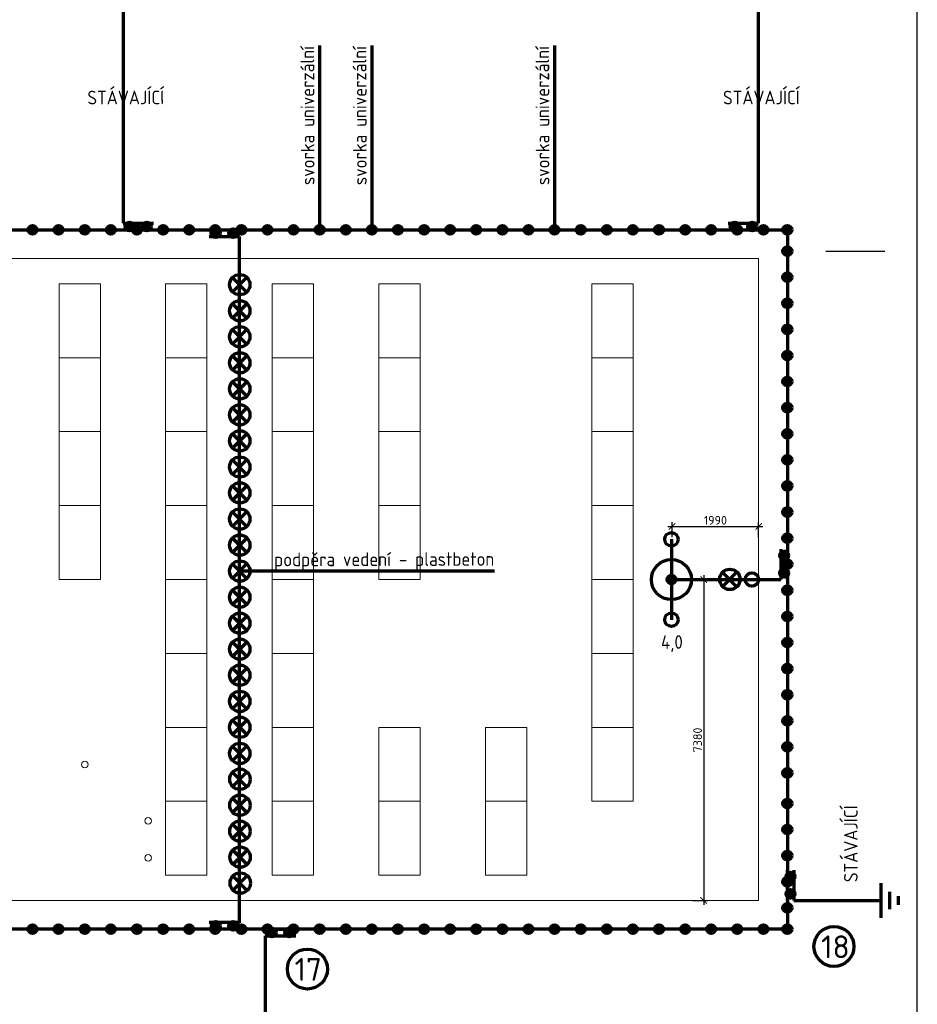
# Model space of a CAD drawing. Header units: metres. Extents: x 1211276 to 1295276, y 136379 to 195859.
# Tile 6 of 7: x 1274644 to 1295276, y 148807 to 171446. Entities that reach past the tile are written whole.
import ezdxf

# ---------------------------------------------------------------- set-up
doc = ezdxf.new("R2010")
doc.units = ezdxf.units.M
doc.header["$LTSCALE"] = 100
doc.header["$PDMODE"] = 3
doc.header["$PDSIZE"] = 150
doc.layers.get('Defpoints').update_dxf_attribs({"lineweight": 9})
doc.layers.add('010-tenka', color=10, linetype='Continuous', lineweight=15)
doc.layers.add('Z-SDRUŽENÁ', color=6, linetype='Continuous', lineweight=70)
doc.layers.add('Z-VYPÍNAČE', color=2, linetype='Continuous')
doc.styles.add('ISOCPEUR', font='isocpeur.ttf')
doc.styles.add('ISOCPEUR_10', font='isocpeur.ttf', dxfattribs={"width": 0.9})
doc.dimstyles.new('TSUNAMI_100', dxfattribs={"dimscale": 100, "dimtxt": 2, "dimasz": 1.5, "dimexe": 1, "dimexo": 2, "dimgap": 0.4, "dimtad": 1, "dimdec": 0, "dimrnd": 5, "dimzin": 0, "dimtxsty": 'ISOCPEUR', "dimblk1": 'ARCHTICK', "dimblk2": 'ARCHTICK', "dimsah": 1, "dimcen": 0.09, "dimdle": 1, "dimclrd": 256, "dimclre": 256, "dimclrt": 256, "dimadec": 0, "dimazin": 0, "dimtfac": 1, "dimtdec": 0, "dimtix": 1, "dimtmove": 1, "dimatfit": 3, "dimfxlon": 1, "dimtfill": 1, "dimtolj": 1, "dimtzin": 0, "dimarcsym": 0})

# ---------------------------------------------------------------- blocks, each defined once
blk = doc.blocks.new('gh')
at = {"layer": 'Z-SDRUŽENÁ'}
h = blk.add_hatch(color=256, dxfattribs=at)
h.dxf.hatch_style = 1
edge = h.paths.add_edge_path()
edge.add_arc((5187, 26685), 100, 0, 360)
h = blk.add_hatch(color=256, dxfattribs=at)
h.dxf.hatch_style = 1
edge = h.paths.add_edge_path()
edge.add_arc((5187, 26285), 100, 0, 360)
for p, q in [((5112, 26135), (5112, 26835)), ((5262, 26135), (5262, 26835))]:
    blk.add_line(p, q, dxfattribs=at)
for centre in [(5187, 26685), (5187, 26285)]:
    blk.add_circle(centre, 100, dxfattribs=at)
blk = doc.blocks.new('ZEM')
at = {"layer": 'Z-SDRUŽENÁ'}
for p, q in [((15513, -1865056), (15513, -1864256)), ((15313, -1864856), (15313, -1864456)), ((15113, -1864756), (15113, -1864556)), ((17513, -1864656), (15513, -1864656))]:
    blk.add_line(p, q, dxfattribs=at)
blk = doc.blocks.new('_ARCHTICK')
at = {"color": 0, "linetype": 'ByBlock', "const_width": 0.15}
blk.add_lwpolyline([(-0.5, -0.5), (0.5, 0.5)], dxfattribs=at)
blk = doc.blocks.new('*D25')
at = {"lineweight": -2, "transparency": 16777216}
for p, q in [((1289641, 159545), (1289641, 159895)), ((1291629, 159545), (1291629, 159895)), ((1289541, 159795), (1291729, 159795))]:
    blk.add_line(p, q, dxfattribs=at)
at = {"layer": 'Defpoints', "color": 0, "transparency": 16777216}
for p in [(1291629, 159795), (1289641, 158574), (1291629, 158574)]:
    blk.add_point(p, dxfattribs=at)
at = {"lineweight": -2, "transparency": 16777216, "xscale": 150, "yscale": 150, "zscale": 150, "rotation": 180}
blk.add_blockref('_ARCHTICK', (1289641, 159795), dxfattribs=at)
at = {"lineweight": -2, "transparency": 16777216, "xscale": 150, "yscale": 150, "zscale": 150}
blk.add_blockref('_ARCHTICK', (1291629, 159795), dxfattribs=at)
at = {"transparency": 16777216, "insert": (1290635, 159935), "char_height": 200, "attachment_point": 5, "style": 'ISOCPEUR', "bg_fill": 3, "box_fill_scale": 1.1, "bg_fill_color": 256, "bg_fill_true_color": 13158600, "bg_fill_transparency": 0}
blk.add_mtext('\\A1;1990', dxfattribs=at)
blk = doc.blocks.new('*D26')
at = {"lineweight": -2, "transparency": 16777216}
for p, q in [((1290116, 158574), (1290466, 158574)), ((1290366, 158674), (1290366, 151096)), ((1290116, 151196), (1290466, 151196))]:
    blk.add_line(p, q, dxfattribs=at)
at = {"layer": 'Defpoints', "color": 0, "transparency": 16777216}
for p in [(1289215, 158574), (1289215, 151196), (1290366, 151196)]:
    blk.add_point(p, dxfattribs=at)
at = {"lineweight": -2, "transparency": 16777216, "xscale": 150, "yscale": 150, "zscale": 150}
for p, rotation in [((1290366, 158574), 90), ((1290366, 151196), 270)]:
    blk.add_blockref('_ARCHTICK', p, dxfattribs=dict(at, rotation=rotation))
at = {"transparency": 16777216, "insert": (1290226, 154885), "char_height": 200, "attachment_point": 5, "rotation": 90, "style": 'ISOCPEUR', "bg_fill": 3, "box_fill_scale": 1.1, "bg_fill_color": 256, "bg_fill_true_color": 13158600, "bg_fill_transparency": 0}
blk.add_mtext('\\A1;7380', dxfattribs=at)

msp = doc.modelspace()

# ---------------------------------------------------------------- hatches: boundary and pattern name
at = {"layer": 'Z-SDRUŽENÁ'}
h = msp.add_hatch(color=256, dxfattribs=at)
h.dxf.hatch_style = 1
edge = h.paths.add_edge_path()
edge.add_arc((1274938.9, 166614), 100, 0, 360)
h = msp.add_hatch(color=256, dxfattribs=at)
h.dxf.hatch_style = 1
edge = h.paths.add_edge_path()
edge.add_arc((1275538.9, 166614), 100, 0, 360)
h = msp.add_hatch(color=256, dxfattribs=at)
h.dxf.hatch_style = 1
edge = h.paths.add_edge_path()
edge.add_arc((1276138.9, 166614), 100, 0, 360)
h = msp.add_hatch(color=256, dxfattribs=at)
h.dxf.hatch_style = 1
edge = h.paths.add_edge_path()
edge.add_arc((1276738.9, 166614), 100, 0, 360)
h = msp.add_hatch(color=256, dxfattribs=at)
h.dxf.hatch_style = 1
edge = h.paths.add_edge_path()
edge.add_arc((1277338.9, 166614), 100, 0, 360)
h = msp.add_hatch(color=256, dxfattribs=at)
h.dxf.hatch_style = 1
edge = h.paths.add_edge_path()
edge.add_arc((1277938.9, 166614), 100, 0, 360)
h = msp.add_hatch(color=256, dxfattribs=at)
h.dxf.hatch_style = 1
edge = h.paths.add_edge_path()
edge.add_arc((1278538.9, 166614), 100, 0, 360)
h = msp.add_hatch(color=256, dxfattribs=at)
h.dxf.hatch_style = 1
edge = h.paths.add_edge_path()
edge.add_arc((1279138.9, 166614), 100, 0, 360)
h = msp.add_hatch(color=256, dxfattribs=at)
h.dxf.hatch_style = 1
edge = h.paths.add_edge_path()
edge.add_arc((1279738.9, 166614), 100, 0, 360)
h = msp.add_hatch(color=256, dxfattribs=at)
h.dxf.hatch_style = 1
edge = h.paths.add_edge_path()
edge.add_arc((1280338.9, 166614), 100, 0, 360)
h = msp.add_hatch(color=256, dxfattribs=at)
h.dxf.hatch_style = 1
edge = h.paths.add_edge_path()
edge.add_arc((1280938.9, 166614), 100, 0, 360)
h = msp.add_hatch(color=256, dxfattribs=at)
h.dxf.hatch_style = 1
edge = h.paths.add_edge_path()
edge.add_arc((1281538.9, 166614), 100, 0, 360)
h = msp.add_hatch(color=256, dxfattribs=at)
h.dxf.hatch_style = 1
edge = h.paths.add_edge_path()
edge.add_arc((1282138.9, 166614), 100, 0, 360)
h = msp.add_hatch(color=256, dxfattribs=at)
h.dxf.hatch_style = 1
edge = h.paths.add_edge_path()
edge.add_arc((1282738.9, 166614), 100, 0, 360)
h = msp.add_hatch(color=256, dxfattribs=at)
h.dxf.hatch_style = 1
edge = h.paths.add_edge_path()
edge.add_arc((1283338.9, 166614), 100, 0, 360)
h = msp.add_hatch(color=256, dxfattribs=at)
h.dxf.hatch_style = 1
edge = h.paths.add_edge_path()
edge.add_arc((1283938.9, 166614), 100, 0, 360)
h = msp.add_hatch(color=256, dxfattribs=at)
h.dxf.hatch_style = 1
edge = h.paths.add_edge_path()
edge.add_arc((1284538.9, 166614), 100, 0, 360)
h = msp.add_hatch(color=256, dxfattribs=at)
h.dxf.hatch_style = 1
edge = h.paths.add_edge_path()
edge.add_arc((1285138.9, 166614), 100, 0, 360)
h = msp.add_hatch(color=256, dxfattribs=at)
h.dxf.hatch_style = 1
edge = h.paths.add_edge_path()
edge.add_arc((1285738.9, 166614), 100, 0, 360)
h = msp.add_hatch(color=256, dxfattribs=at)
h.dxf.hatch_style = 1
edge = h.paths.add_edge_path()
edge.add_arc((1286338.9, 166614), 100, 0, 360)
h = msp.add_hatch(color=256, dxfattribs=at)
h.dxf.hatch_style = 1
edge = h.paths.add_edge_path()
edge.add_arc((1286938.9, 166614), 100, 0, 360)
h = msp.add_hatch(color=256, dxfattribs=at)
h.dxf.hatch_style = 1
edge = h.paths.add_edge_path()
edge.add_arc((1287538.9, 166614), 100, 0, 360)
h = msp.add_hatch(color=256, dxfattribs=at)
h.dxf.hatch_style = 1
edge = h.paths.add_edge_path()
edge.add_arc((1288138.9, 166614), 100, 0, 360)
h = msp.add_hatch(color=256, dxfattribs=at)
h.dxf.hatch_style = 1
edge = h.paths.add_edge_path()
edge.add_arc((1288738.9, 166614), 100, 0, 360)
h = msp.add_hatch(color=256, dxfattribs=at)
h.dxf.hatch_style = 1
edge = h.paths.add_edge_path()
edge.add_arc((1289338.9, 166614), 100, 0, 360)
h = msp.add_hatch(color=256, dxfattribs=at)
h.dxf.hatch_style = 1
edge = h.paths.add_edge_path()
edge.add_arc((1289938.9, 166614), 100, 0, 360)
h = msp.add_hatch(color=256, dxfattribs=at)
h.dxf.hatch_style = 1
edge = h.paths.add_edge_path()
edge.add_arc((1290538.9, 166614), 100, 0, 360)
h = msp.add_hatch(color=256, dxfattribs=at)
h.dxf.hatch_style = 1
edge = h.paths.add_edge_path()
edge.add_arc((1291138.9, 166614), 100, 0, 360)
h = msp.add_hatch(color=256, dxfattribs=at)
h.dxf.hatch_style = 1
edge = h.paths.add_edge_path()
edge.add_arc((1291738.9, 166614), 100, 0, 360)
h = msp.add_hatch(color=256, dxfattribs=at)
h.dxf.hatch_style = 1
edge = h.paths.add_edge_path()
edge.add_arc((1292288.9, 166614), 100, 0, 360)
h = msp.add_hatch(color=256, dxfattribs=at)
h.dxf.hatch_style = 1
edge = h.paths.add_edge_path()
edge.add_arc((1292288.9, 166125.5), 100, 0, 360)
h = msp.add_hatch(color=256, dxfattribs=at)
h.dxf.hatch_style = 1
edge = h.paths.add_edge_path()
edge.add_arc((1292288.9, 165525.5), 100, 0, 360)
h = msp.add_hatch(color=256, dxfattribs=at)
h.dxf.hatch_style = 1
edge = h.paths.add_edge_path()
edge.add_arc((1292288.9, 164925.5), 100, 0, 360)
h = msp.add_hatch(color=256, dxfattribs=at)
h.dxf.hatch_style = 1
edge = h.paths.add_edge_path()
edge.add_arc((1292288.9, 164325.5), 100, 0, 360)
h = msp.add_hatch(color=256, dxfattribs=at)
h.dxf.hatch_style = 1
edge = h.paths.add_edge_path()
edge.add_arc((1292288.9, 163725.5), 100, 0, 360)
h = msp.add_hatch(color=256, dxfattribs=at)
h.dxf.hatch_style = 1
edge = h.paths.add_edge_path()
edge.add_arc((1292288.9, 163125.5), 100, 0, 360)
h = msp.add_hatch(color=256, dxfattribs=at)
h.dxf.hatch_style = 1
edge = h.paths.add_edge_path()
edge.add_arc((1292288.9, 162525.5), 100, 0, 360)
h = msp.add_hatch(color=256, dxfattribs=at)
h.dxf.hatch_style = 1
edge = h.paths.add_edge_path()
edge.add_arc((1292288.9, 161925.5), 100, 0, 360)
h = msp.add_hatch(color=256, dxfattribs=at)
h.dxf.hatch_style = 1
edge = h.paths.add_edge_path()
edge.add_arc((1292288.9, 161325.5), 100, 0, 360)
h = msp.add_hatch(color=256, dxfattribs=at)
h.dxf.hatch_style = 1
edge = h.paths.add_edge_path()
edge.add_arc((1292288.9, 160725.5), 100, 0, 360)
h = msp.add_hatch(color=256, dxfattribs=at)
h.dxf.hatch_style = 1
edge = h.paths.add_edge_path()
edge.add_arc((1292288.9, 160125.5), 100, 0, 360)
h = msp.add_hatch(color=256, dxfattribs=at)
h.dxf.hatch_style = 1
edge = h.paths.add_edge_path()
edge.add_arc((1292288.9, 159525.5), 100, 0, 360)
h = msp.add_hatch(color=256, dxfattribs=at)
h.dxf.hatch_style = 1
edge = h.paths.add_edge_path()
edge.add_arc((1292288.9, 158925.5), 100, 0, 360)
h = msp.add_hatch(color=256, dxfattribs=at)
h.dxf.hatch_style = 1
edge = h.paths.add_edge_path()
edge.add_arc((1289624.3, 158574), 100, 0, 360)
h = msp.add_hatch(color=256, dxfattribs=at)
h.dxf.hatch_style = 1
edge = h.paths.add_edge_path()
edge.add_arc((1292288.9, 158325.5), 100, 0, 360)
h = msp.add_hatch(color=256, dxfattribs=at)
h.dxf.hatch_style = 1
edge = h.paths.add_edge_path()
edge.add_arc((1292288.9, 157725.5), 100, 0, 360)
h = msp.add_hatch(color=256, dxfattribs=at)
h.dxf.hatch_style = 1
edge = h.paths.add_edge_path()
edge.add_arc((1292288.9, 157125.5), 100, 0, 360)
h = msp.add_hatch(color=256, dxfattribs=at)
h.dxf.hatch_style = 1
edge = h.paths.add_edge_path()
edge.add_arc((1292288.9, 156525.5), 100, 0, 360)
h = msp.add_hatch(color=256, dxfattribs=at)
h.dxf.hatch_style = 1
edge = h.paths.add_edge_path()
edge.add_arc((1292288.9, 155925.5), 100, 0, 360)
h = msp.add_hatch(color=256, dxfattribs=at)
h.dxf.hatch_style = 1
edge = h.paths.add_edge_path()
edge.add_arc((1292288.9, 155325.5), 100, 0, 360)
h = msp.add_hatch(color=256, dxfattribs=at)
h.dxf.hatch_style = 1
edge = h.paths.add_edge_path()
edge.add_arc((1292288.9, 154725.5), 100, 0, 360)
h = msp.add_hatch(color=256, dxfattribs=at)
h.dxf.hatch_style = 1
edge = h.paths.add_edge_path()
edge.add_arc((1292288.9, 154125.5), 100, 0, 360)
h = msp.add_hatch(color=256, dxfattribs=at)
h.dxf.hatch_style = 1
edge = h.paths.add_edge_path()
edge.add_arc((1292288.9, 153425.5), 100, 0, 360)
h = msp.add_hatch(color=256, dxfattribs=at)
h.dxf.hatch_style = 1
edge = h.paths.add_edge_path()
edge.add_arc((1292288.9, 152825.5), 100, 0, 360)
h = msp.add_hatch(color=256, dxfattribs=at)
h.dxf.hatch_style = 1
edge = h.paths.add_edge_path()
edge.add_arc((1292288.9, 152225.5), 100, 0, 360)
h = msp.add_hatch(color=256, dxfattribs=at)
h.dxf.hatch_style = 1
edge = h.paths.add_edge_path()
edge.add_arc((1292288.9, 151625.5), 100, 0, 360)
h = msp.add_hatch(color=256, dxfattribs=at)
h.dxf.hatch_style = 1
edge = h.paths.add_edge_path()
edge.add_arc((1292288.9, 151025.5), 100, 0, 360)
h = msp.add_hatch(color=256, dxfattribs=at)
h.dxf.hatch_style = 1
edge = h.paths.add_edge_path()
edge.add_arc((1274938.9, 150534), 100, 0, 360)
h = msp.add_hatch(color=256, dxfattribs=at)
h.dxf.hatch_style = 1
edge = h.paths.add_edge_path()
edge.add_arc((1275538.9, 150534), 100, 0, 360)
h = msp.add_hatch(color=256, dxfattribs=at)
h.dxf.hatch_style = 1
edge = h.paths.add_edge_path()
edge.add_arc((1276138.9, 150534), 100, 0, 360)
h = msp.add_hatch(color=256, dxfattribs=at)
h.dxf.hatch_style = 1
edge = h.paths.add_edge_path()
edge.add_arc((1276738.9, 150534), 100, 0, 360)
h = msp.add_hatch(color=256, dxfattribs=at)
h.dxf.hatch_style = 1
edge = h.paths.add_edge_path()
edge.add_arc((1277338.9, 150534), 100, 0, 360)
h = msp.add_hatch(color=256, dxfattribs=at)
h.dxf.hatch_style = 1
edge = h.paths.add_edge_path()
edge.add_arc((1277938.9, 150534), 100, 0, 360)
h = msp.add_hatch(color=256, dxfattribs=at)
h.dxf.hatch_style = 1
edge = h.paths.add_edge_path()
edge.add_arc((1278538.9, 150534), 100, 0, 360)
h = msp.add_hatch(color=256, dxfattribs=at)
h.dxf.hatch_style = 1
edge = h.paths.add_edge_path()
edge.add_arc((1279138.9, 150534), 100, 0, 360)
h = msp.add_hatch(color=256, dxfattribs=at)
h.dxf.hatch_style = 1
edge = h.paths.add_edge_path()
edge.add_arc((1279738.9, 150534), 100, 0, 360)
h = msp.add_hatch(color=256, dxfattribs=at)
h.dxf.hatch_style = 1
edge = h.paths.add_edge_path()
edge.add_arc((1280338.9, 150534), 100, 0, 360)
h = msp.add_hatch(color=256, dxfattribs=at)
h.dxf.hatch_style = 1
edge = h.paths.add_edge_path()
edge.add_arc((1280938.9, 150534), 100, 0, 360)
h = msp.add_hatch(color=256, dxfattribs=at)
h.dxf.hatch_style = 1
edge = h.paths.add_edge_path()
edge.add_arc((1281538.9, 150534), 100, 0, 360)
h = msp.add_hatch(color=256, dxfattribs=at)
h.dxf.hatch_style = 1
edge = h.paths.add_edge_path()
edge.add_arc((1282138.9, 150534), 100, 0, 360)
h = msp.add_hatch(color=256, dxfattribs=at)
h.dxf.hatch_style = 1
edge = h.paths.add_edge_path()
edge.add_arc((1282738.9, 150534), 100, 0, 360)
h = msp.add_hatch(color=256, dxfattribs=at)
h.dxf.hatch_style = 1
edge = h.paths.add_edge_path()
edge.add_arc((1283338.9, 150534), 100, 0, 360)
h = msp.add_hatch(color=256, dxfattribs=at)
h.dxf.hatch_style = 1
edge = h.paths.add_edge_path()
edge.add_arc((1283938.9, 150534), 100, 0, 360)
h = msp.add_hatch(color=256, dxfattribs=at)
h.dxf.hatch_style = 1
edge = h.paths.add_edge_path()
edge.add_arc((1284538.9, 150534), 100, 0, 360)
h = msp.add_hatch(color=256, dxfattribs=at)
h.dxf.hatch_style = 1
edge = h.paths.add_edge_path()
edge.add_arc((1285138.9, 150534), 100, 0, 360)
h = msp.add_hatch(color=256, dxfattribs=at)
h.dxf.hatch_style = 1
edge = h.paths.add_edge_path()
edge.add_arc((1285738.9, 150534), 100, 0, 360)
h = msp.add_hatch(color=256, dxfattribs=at)
h.dxf.hatch_style = 1
edge = h.paths.add_edge_path()
edge.add_arc((1286338.9, 150534), 100, 0, 360)
h = msp.add_hatch(color=256, dxfattribs=at)
h.dxf.hatch_style = 1
edge = h.paths.add_edge_path()
edge.add_arc((1286938.9, 150534), 100, 0, 360)
h = msp.add_hatch(color=256, dxfattribs=at)
h.dxf.hatch_style = 1
edge = h.paths.add_edge_path()
edge.add_arc((1287538.9, 150534), 100, 0, 360)
h = msp.add_hatch(color=256, dxfattribs=at)
h.dxf.hatch_style = 1
edge = h.paths.add_edge_path()
edge.add_arc((1288138.9, 150534), 100, 0, 360)
h = msp.add_hatch(color=256, dxfattribs=at)
h.dxf.hatch_style = 1
edge = h.paths.add_edge_path()
edge.add_arc((1288738.9, 150534), 100, 0, 360)
h = msp.add_hatch(color=256, dxfattribs=at)
h.dxf.hatch_style = 1
edge = h.paths.add_edge_path()
edge.add_arc((1289338.9, 150534), 100, 0, 360)
h = msp.add_hatch(color=256, dxfattribs=at)
h.dxf.hatch_style = 1
edge = h.paths.add_edge_path()
edge.add_arc((1289938.9, 150534), 100, 0, 360)
h = msp.add_hatch(color=256, dxfattribs=at)
h.dxf.hatch_style = 1
edge = h.paths.add_edge_path()
edge.add_arc((1290538.9, 150534), 100, 0, 360)
h = msp.add_hatch(color=256, dxfattribs=at)
h.dxf.hatch_style = 1
edge = h.paths.add_edge_path()
edge.add_arc((1291138.9, 150534), 100, 0, 360)
h = msp.add_hatch(color=256, dxfattribs=at)
h.dxf.hatch_style = 1
edge = h.paths.add_edge_path()
edge.add_arc((1291738.9, 150534), 100, 0, 360)
h = msp.add_hatch(color=256, dxfattribs=at)
h.dxf.hatch_style = 1
edge = h.paths.add_edge_path()
edge.add_arc((1292288.9, 150534), 100, 0, 360)

# ---------------------------------------------------------------- linework, layer by layer
for p, q in [((1295276.4, 166119.5), (1295276.4, 195859.5)), ((1294530.9, 166119.5), (1293171.3, 166119.5)), ((1295276.4, 136379.5), (1295276.4, 166119.5))]:
    msp.add_line(p, q)
at = {"layer": '010-tenka', "color": 7}
for p, q in [((1224178.9, 166614), (1292288.9, 166614)), ((1292288.9, 166614), (1292288.9, 150534)), ((1292288.9, 150534), (1224178.9, 150534))]:
    msp.add_line(p, q, dxfattribs=at)
msp.add_lwpolyline([(1267868.9, 165954), (1291628.9, 165954), (1291628.9, 151194), (1267868.9, 151194)], dxfattribs=at)
for points in [[(1275548.9, 165374), (1276498.9, 165374), (1276498.9, 163674), (1275548.9, 163674)], [(1277998.9, 165374), (1278948.9, 165374), (1278948.9, 163674), (1277998.9, 163674)], [(1280448.9, 165374), (1281398.9, 165374), (1281398.9, 163674), (1280448.9, 163674)], [(1282898.9, 165374), (1283848.9, 165374), (1283848.9, 163674), (1282898.9, 163674)], [(1287798.9, 165374), (1288748.9, 165374), (1288748.9, 163674), (1287798.9, 163674)], [(1275548.9, 163674), (1276498.9, 163674), (1276498.9, 161974), (1275548.9, 161974)], [(1277998.9, 163674), (1278948.9, 163674), (1278948.9, 161974), (1277998.9, 161974)], [(1280448.9, 163674), (1281398.9, 163674), (1281398.9, 161974), (1280448.9, 161974)], [(1282898.9, 163674), (1283848.9, 163674), (1283848.9, 161974), (1282898.9, 161974)], [(1287798.9, 163674), (1288748.9, 163674), (1288748.9, 161974), (1287798.9, 161974)], [(1275548.9, 161974), (1276498.9, 161974), (1276498.9, 160274), (1275548.9, 160274)], [(1277998.9, 161974), (1278948.9, 161974), (1278948.9, 160274), (1277998.9, 160274)], [(1280448.9, 161974), (1281398.9, 161974), (1281398.9, 160274), (1280448.9, 160274)], [(1282898.9, 161974), (1283848.9, 161974), (1283848.9, 160274), (1282898.9, 160274)], [(1287798.9, 161974), (1288748.9, 161974), (1288748.9, 160274), (1287798.9, 160274)], [(1275548.9, 160274), (1276498.9, 160274), (1276498.9, 158574), (1275548.9, 158574)], [(1277998.9, 160274), (1278948.9, 160274), (1278948.9, 158574), (1277998.9, 158574)], [(1280448.9, 160274), (1281398.9, 160274), (1281398.9, 158574), (1280448.9, 158574)], [(1282898.9, 160274), (1283848.9, 160274), (1283848.9, 158574), (1282898.9, 158574)], [(1287798.9, 160274), (1288748.9, 160274), (1288748.9, 158574), (1287798.9, 158574)], [(1277998.9, 158574), (1278948.9, 158574), (1278948.9, 156874), (1277998.9, 156874)], [(1280448.9, 158574), (1281398.9, 158574), (1281398.9, 156874), (1280448.9, 156874)], [(1287798.9, 158574), (1288748.9, 158574), (1288748.9, 156874), (1287798.9, 156874)], [(1277998.9, 156874), (1278948.9, 156874), (1278948.9, 155174), (1277998.9, 155174)], [(1280448.9, 156874), (1281398.9, 156874), (1281398.9, 155174), (1280448.9, 155174)], [(1287798.9, 156874), (1288748.9, 156874), (1288748.9, 155174), (1287798.9, 155174)], [(1277998.9, 155174), (1278948.9, 155174), (1278948.9, 153474), (1277998.9, 153474)], [(1280448.9, 155174), (1281398.9, 155174), (1281398.9, 153474), (1280448.9, 153474)], [(1282898.9, 155174), (1283848.9, 155174), (1283848.9, 153474), (1282898.9, 153474)], [(1285348.9, 155174), (1286298.9, 155174), (1286298.9, 153474), (1285348.9, 153474)], [(1287798.9, 155174), (1288748.9, 155174), (1288748.9, 153474), (1287798.9, 153474)], [(1277998.9, 153474), (1278948.9, 153474), (1278948.9, 151774), (1277998.9, 151774)], [(1280448.9, 153474), (1281398.9, 153474), (1281398.9, 151774), (1280448.9, 151774)], [(1282898.9, 153474), (1283848.9, 153474), (1283848.9, 151774), (1282898.9, 151774)], [(1285348.9, 153474), (1286298.9, 153474), (1286298.9, 151774), (1285348.9, 151774)]]:
    msp.add_lwpolyline(points, close=True, dxfattribs=at)
for centre in [(1276142.7, 154321.5), (1277598.9, 153024), (1277598.9, 152174)]:
    msp.add_circle(centre, 75, dxfattribs=at)
at = {"layer": 'Z-SDRUŽENÁ'}
for p, q in [((1277018.9, 172394), (1277018.9, 166764)), ((1291628.9, 166764), (1291628.9, 172394)), ((1224178.9, 166614), (1292288.9, 166614)), ((1279698.9, 150684), (1279698.9, 166464)), ((1292288.9, 166614), (1292288.9, 150534)), ((1279864.6, 165183.8), (1279533.1, 165515.4)), ((1279533.1, 165183.8), (1279864.6, 165515.4)), ((1279864.6, 164583.8), (1279533.1, 164915.4)), ((1279533.1, 164583.8), (1279864.6, 164915.4)), ((1279864.6, 163987.7), (1279533.1, 164319.2)), ((1279533.1, 163987.7), (1279864.6, 164319.2)), ((1279864.6, 163387.7), (1279533.1, 163719.2)), ((1279533.1, 163387.7), (1279864.6, 163719.2)), ((1279864.6, 162787.7), (1279533.1, 163119.2)), ((1279533.1, 162787.7), (1279864.6, 163119.2)), ((1279864.6, 162191.5), (1279533.1, 162523.1)), ((1279533.1, 162191.5), (1279864.6, 162523.1)), ((1279864.6, 161591.5), (1279533.1, 161923.1)), ((1279533.1, 161591.5), (1279864.6, 161923.1)), ((1279864.6, 160991.5), (1279533.1, 161323.1)), ((1279533.1, 160991.5), (1279864.6, 161323.1)), ((1279864.6, 160395.4), (1279533.1, 160726.9)), ((1279533.1, 160395.4), (1279864.6, 160726.9)), ((1279864.6, 159795.4), (1279533.1, 160126.9)), ((1279533.1, 159795.4), (1279864.6, 160126.9)), ((1279864.6, 159195.4), (1279533.1, 159526.9)), ((1279533.1, 159195.4), (1279864.6, 159526.9)), ((1279864.6, 158599.2), (1279533.1, 158930.8)), ((1279533.1, 158599.2), (1279864.6, 158930.8)), ((1291130.6, 158408.3), (1290799.1, 158739.8)), ((1290799.1, 158408.3), (1291130.6, 158739.8)), ((1289640.8, 158574), (1292138.9, 158574)), ((1279864.6, 157999.2), (1279533.1, 158330.8)), ((1279533.1, 157999.2), (1279864.6, 158330.8)), ((1279864.6, 157399.2), (1279533.1, 157730.8)), ((1279533.1, 157399.2), (1279864.6, 157730.8)), ((1279864.6, 156803.1), (1279533.1, 157134.6)), ((1279533.1, 156803.1), (1279864.6, 157134.6)), ((1279864.6, 156203.1), (1279533.1, 156534.6)), ((1279533.1, 156203.1), (1279864.6, 156534.6)), ((1279864.6, 155603.1), (1279533.1, 155934.6)), ((1279533.1, 155603.1), (1279864.6, 155934.6)), ((1279864.6, 155006.9), (1279533.1, 155338.5)), ((1279533.1, 155006.9), (1279864.6, 155338.5)), ((1279864.6, 154406.9), (1279533.1, 154738.5)), ((1279533.1, 154406.9), (1279864.6, 154738.5)), ((1279868.5, 153810.8), (1279536.9, 154142.3)), ((1279536.9, 153810.8), (1279868.5, 154142.3)), ((1279868.5, 153214.6), (1279536.9, 153546.1)), ((1279536.9, 153214.6), (1279868.5, 153546.1)), ((1279868.5, 152618.4), (1279536.9, 152950)), ((1279536.9, 152618.4), (1279868.5, 152950)), ((1279872.3, 152022.3), (1279540.8, 152353.8)), ((1279540.8, 152022.3), (1279872.3, 152353.8)), ((1279876.2, 151426.1), (1279544.6, 151757.7)), ((1279544.6, 151426.1), (1279876.2, 151757.7)), ((1292288.9, 150534), (1224178.9, 150534))]:
    msp.add_line(p, q, dxfattribs=at)
at = {"layer": 'Z-SDRUŽENÁ', "color": 7}
for p, q in [((1281538.9, 170849), (1281538.9, 166714)), ((1282738.9, 170849), (1282738.9, 166714)), ((1286938.9, 170849), (1286938.9, 166714)), ((1285559.7, 158765), (1279698.9, 158765))]:
    msp.add_line(p, q, dxfattribs=at)
at = {"layer": 'Z-SDRUŽENÁ'}
for centre, radius in [((1274938.9, 166614), 100), ((1275538.9, 166614), 100), ((1276138.9, 166614), 100), ((1276738.9, 166614), 100), ((1277338.9, 166614), 100), ((1277938.9, 166614), 100), ((1278538.9, 166614), 100), ((1279138.9, 166614), 100), ((1279738.9, 166614), 100), ((1280338.9, 166614), 100), ((1280938.9, 166614), 100), ((1281538.9, 166614), 100), ((1282138.9, 166614), 100), ((1282738.9, 166614), 100), ((1283338.9, 166614), 100), ((1283938.9, 166614), 100), ((1284538.9, 166614), 100), ((1285138.9, 166614), 100), ((1285738.9, 166614), 100), ((1286338.9, 166614), 100), ((1286938.9, 166614), 100), ((1287538.9, 166614), 100), ((1288138.9, 166614), 100), ((1288738.9, 166614), 100), ((1289338.9, 166614), 100), ((1289938.9, 166614), 100), ((1290538.9, 166614), 100), ((1291138.9, 166614), 100), ((1291738.9, 166614), 100), ((1292288.9, 166614), 100), ((1292288.9, 166125.5), 100), ((1279702.7, 165353.4), 234.5), ((1292288.9, 165525.5), 100), ((1279702.7, 164753.4), 234.5), ((1292288.9, 164925.5), 100), ((1279702.7, 164157.3), 234.5), ((1292288.9, 164325.5), 100), ((1279702.7, 163557.3), 234.5), ((1292288.9, 163725.5), 100), ((1279702.7, 162957.3), 234.5), ((1292288.9, 163125.5), 100), ((1279702.7, 162361.1), 234.5), ((1292288.9, 162525.5), 100), ((1279702.7, 161761.1), 234.5), ((1292288.9, 161925.5), 100), ((1292288.9, 161325.5), 100), ((1279702.7, 161161.1), 234.5), ((1279702.7, 160565), 234.5), ((1292288.9, 160725.5), 100), ((1279702.7, 159965), 234.5), ((1292288.9, 160125.5), 100), ((1292288.9, 159525.5), 100), ((1279702.7, 159365), 234.5), ((1279702.7, 158768.8), 234.5), ((1289624.3, 158572.3), 460.3), ((1292288.9, 158925.5), 100), ((1290968.7, 158577.9), 234.5), ((1289624.3, 158574), 100), ((1279702.7, 158168.8), 234.5), ((1292288.9, 158325.5), 100), ((1279702.7, 157568.8), 234.5), ((1292288.9, 157725.5), 100), ((1279702.7, 156972.7), 234.5), ((1292288.9, 157125.5), 100), ((1279702.7, 156372.7), 234.5), ((1292288.9, 156525.5), 100), ((1279702.7, 155772.7), 234.5), ((1292288.9, 155925.5), 100), ((1279702.7, 155176.5), 234.5), ((1292288.9, 155325.5), 100), ((1279702.7, 154576.5), 234.5), ((1292288.9, 154725.5), 100), ((1279706.5, 153980.4), 234.5), ((1292288.9, 154125.5), 100), ((1279706.5, 153384.2), 234.5), ((1292288.9, 153425.5), 100), ((1279706.5, 152788.1), 234.5), ((1292288.9, 152825.5), 100), ((1279710.4, 152191.9), 234.5), ((1292288.9, 152225.5), 100), ((1279714.2, 151595.8), 234.5), ((1292288.9, 151625.5), 100), ((1292288.9, 151025.5), 100), ((1274938.9, 150534), 100), ((1275538.9, 150534), 100), ((1276138.9, 150534), 100), ((1276738.9, 150534), 100), ((1277338.9, 150534), 100), ((1277938.9, 150534), 100), ((1278538.9, 150534), 100), ((1279138.9, 150534), 100), ((1279738.9, 150534), 100), ((1280338.9, 150534), 100), ((1280938.9, 150534), 100), ((1281538.9, 150534), 100), ((1282138.9, 150534), 100), ((1282738.9, 150534), 100), ((1283338.9, 150534), 100), ((1283938.9, 150534), 100), ((1284538.9, 150534), 100), ((1285138.9, 150534), 100), ((1285738.9, 150534), 100), ((1286338.9, 150534), 100), ((1286938.9, 150534), 100), ((1287538.9, 150534), 100), ((1288138.9, 150534), 100), ((1288738.9, 150534), 100), ((1289338.9, 150534), 100), ((1289938.9, 150534), 100), ((1290538.9, 150534), 100), ((1291138.9, 150534), 100), ((1291738.9, 150534), 100), ((1292288.9, 150534), 100)]:
    msp.add_circle(centre, radius, dxfattribs=at)
at = {"layer": 'Z-SDRUŽENÁ', "color": 7}
for centre in [(1293360.1, 150136.7), (1281257.7, 149617.5)]:
    msp.add_circle(centre, 459.9, dxfattribs=at)

# ---------------------------------------------------------------- block references
at = {"layer": 'Z-SDRUŽENÁ'}
for name, p, rotation in [('gh', (1250883.7, 171875.6), 270), ('gh', (1252863.6, 171725.6), 270), ('gh', (1264793.6, 171875.6), 270), ('gh', (1297400.4, 185409.3), 180), ('gh', (1297550.4, 178029.3), 180), ('ZEM', (1309951.9, -1713462), 180), ('gh', (1305834.1, 145422.5), 90), ('gh', (1254153.6, 155645.6), 270), ('ZEM', (-584367.2, 132871), 89.99999999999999)]:
    msp.add_blockref(name, p, dxfattribs=dict(at, rotation=rotation))

# ---------------------------------------------------------------- texts
at = {"layer": 'Z-VYPÍNAČE', "style": 'ISOCPEUR'}
for s, p in [('18', (1293066.3, 149867.2)), ('17', (1280963.9, 149347.9))]:
    msp.add_text(s, height=522.84, rotation=0.15, dxfattribs=at).set_placement(p)
at = {"layer": 'Z-VYPÍNAČE', "attachment_point": 3, "style": 'ISOCPEUR_10'}
for s, insert, char_height, width, rotation in [('svorka univerzální', (1281099.6, 170841.3), 313.706, 7125.039, 90.15), ('svorka univerzální', (1282299.6, 170841.3), 313.706, 7125.039, 90.15), ('svorka univerzální', (1286499.6, 170841.3), 313.706, 7125.039, 90.15), ('STÁVAJÍCÍ', (1277963.7, 169816.2), 313.71, 7381.385, 0.15), ('STÁVAJÍCÍ', (1292573.6, 169816.2), 313.71, 7381.385, 0.15), ('podpěra vedení - plastbeton', (1285552, 159204.3), 313.706, 7125.039, 0.15), ('4,0', (1289885.9, 157294), 313.71, 7381.385, 0.15), ('STÁVAJÍCÍ', (1293588.7, 153379.1), 313.71, 7381.385, 90.15)]:
    msp.add_mtext(s, dxfattribs=dict(at, insert=insert, char_height=char_height, width=width, rotation=rotation))

# ---------------------------------------------------------------- next in the draw order: dimensions: what is measured, and where the dimension line sits
at = {"color": 0}
dim = msp.add_linear_dim(base=(1291628.9, 159794.7), p1=(1289640.8, 158574), p2=(1291628.9, 158574), dimstyle='TSUNAMI_100', dxfattribs=at)
dim.commit()
dim.dimension.update_dxf_attribs({"geometry": '*D25', "text_midpoint": (1290634.9, 159934.7)})

# ---------------------------------------------------------------- next in the draw order: linework, layer by layer
at = {"layer": 'Z-SDRUŽENÁ'}
for centre in [(1289624.3, 159499), (1291474.3, 158574)]:
    msp.add_circle(centre, 154.6, dxfattribs=at)

# ---------------------------------------------------------------- next in the draw order: dimensions: what is measured, and where the dimension line sits
at = {"color": 0}
dim = msp.add_linear_dim(base=(1290365.6, 151195.7), p1=(1289214.6, 158574), p2=(1289214.6, 151195.7), angle=90, dimstyle='TSUNAMI_100', dxfattribs=at)
dim.commit()
dim.dimension.update_dxf_attribs({"geometry": '*D26', "text_midpoint": (1290225.6, 154884.9)})

# ---------------------------------------------------------------- next in the draw order: linework, layer by layer
at = {"layer": 'Z-SDRUŽENÁ'}
for p, q in [((1289624.3, 159499), (1289624.3, 157649)), ((1289624.3, 158574), (1291474.3, 158574))]:
    msp.add_line(p, q, dxfattribs=at)
msp.add_circle((1289624.3, 157649), 154.6, dxfattribs=at)

doc.saveas('drawing.dxf')
